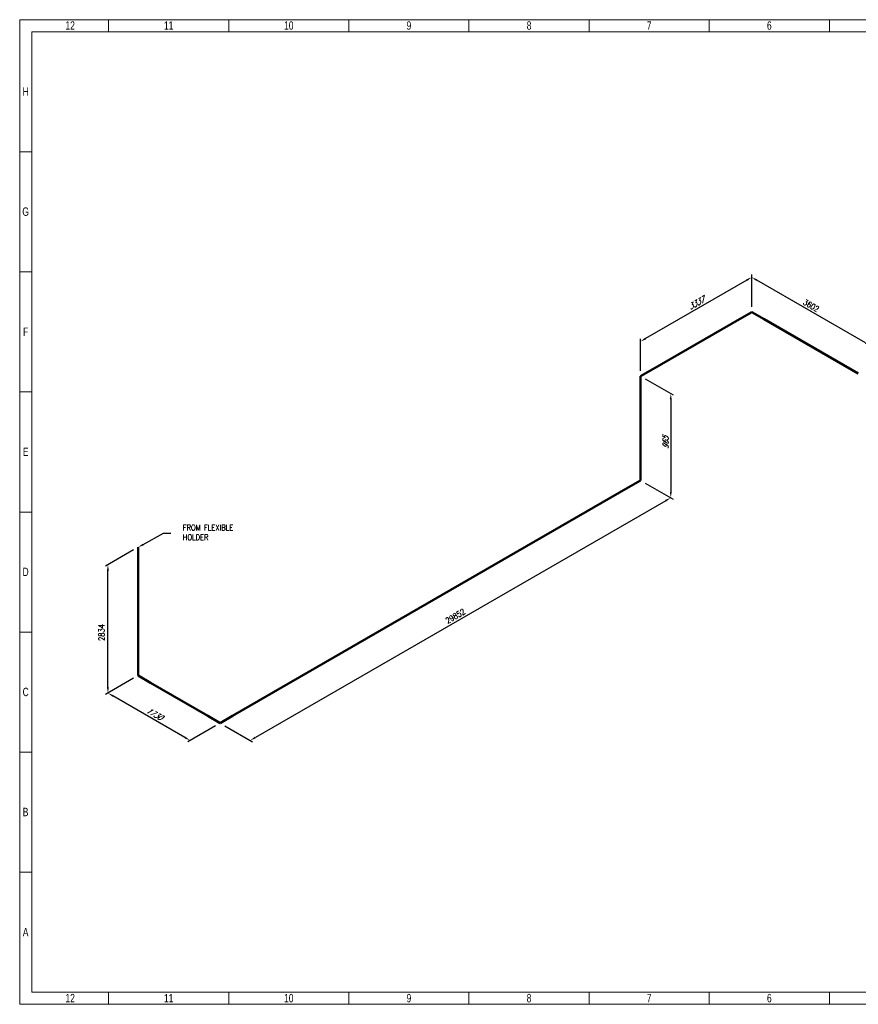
# Model space of a CAD drawing. Header units: millimetres. Extents: x 0 to 594, y 0 to 424.
# Tile 1 of 13: x 0 to 361, y 0 to 424. Entities that reach past the tile are written whole.
import ezdxf
from ezdxf import colors
from ezdxf.entities.mleader import LeaderData, LeaderLine
from ezdxf.math import Vec2, Vec3

# ---------------------------------------------------------------- set-up
doc = ezdxf.new("R2010")
doc.units = ezdxf.units.MM
doc.header["$LTSCALE"] = 0.25
doc.layers.add('Annotation', color=7, linetype='Continuous')
doc.layers.add('Dimension', color=1, linetype='Continuous')
doc.layers.add('Pipe Small Bore', color=30, linetype='Continuous', lineweight=50)
doc.styles.add('AdskIsoAnnotation', font='romans.shx', dxfattribs={"width": 0.8, "height": 1})
doc.styles.add('AdskIsoMetric', font='romans.shx', dxfattribs={"width": 0.8, "height": 2.5})
doc.styles.add('AdskIsoMetric-30', font='romans.shx', dxfattribs={"width": 0.8, "height": 2.5})
doc.styles.add('AdskIsoMetric30', font='romans.shx', dxfattribs={"width": 0.8, "oblique": 30, "height": 2.5})
doc.styles.add('SLDTEXTSTYLE3', font='TXT', dxfattribs={"width": 0.75})
doc.styles.get("Standard").update_dxf_attribs({"font": 'arial.ttf'})
doc.dimstyles.new('AdskIsoMetric', dxfattribs={"dimtxt": 2.5, "dimasz": 2.5, "dimexe": 1, "dimexo": 2, "dimgap": 0.8, "dimtad": 1, "dimdec": 0, "dimrnd": 1, "dimzin": 0, "dimdsep": 46, "dimtxsty": 'AdskIsoMetric', "dimcen": 0, "dimclrt": 7, "dimadec": 0, "dimazin": 0, "dimtfac": 1, "dimtdec": 0, "dimtmove": 1, "dimatfit": 3, "dimfxl": 1, "dimtfill": 1, "dimfrac": 2, "dimtolj": 1, "dimtzin": 0, "dimarcsym": 0})

# ---------------------------------------------------------------- blocks, each defined once
blk = doc.blocks.new('*D18')
at = {"layer": 'Defpoints', "color": 0, "transparency": 16777216}
for p in [(315.31, 313.29), (315.31, 298.29), (366.51, 268.72)]:
    blk.add_point(p, dxfattribs=at)
at = {"layer": 'Dimension', "color": 0, "lineweight": -2, "transparency": 16777216}
for p, q in [((315.31, 300.6), (315.31, 314.44)), ((364.35, 284.97), (317.47, 312.04)), ((366.51, 271.03), (366.51, 284.88))]:
    blk.add_line(p, q, dxfattribs=at)
at = {"layer": 'Dimension', "color": 0, "transparency": 16777216}
for points in [[(317.68, 312.4), (317.26, 311.67), (315.31, 313.29)], [(364.56, 285.33), (364.14, 284.61), (366.51, 283.72)]]:
    blk.add_solid(points, dxfattribs=at)
at = {"layer": 'Dimension', "color": 7, "transparency": 16777216, "insert": (340.91, 301.09), "char_height": 2.5, "attachment_point": 5, "rotation": 330, "style": 'AdskIsoMetric-30', "bg_fill": 3, "box_fill_scale": 1.1, "bg_fill_color": 256, "bg_fill_true_color": 13158600, "bg_fill_transparency": 0}
blk.add_mtext('\\A1;3602', dxfattribs=at)
blk = doc.blocks.new('*D19')
at = {"layer": 'Defpoints', "color": 0, "transparency": 16777216}
for p in [(315.31, 298.29), (267.45, 285.65), (267.45, 270.65)]:
    blk.add_point(p, dxfattribs=at)
at = {"layer": 'Dimension', "color": 0, "lineweight": -2, "transparency": 16777216}
for p, q in [((315.31, 300.6), (315.31, 314.44)), ((313.14, 312.04), (269.61, 286.9)), ((267.45, 272.96), (267.45, 286.81))]:
    blk.add_line(p, q, dxfattribs=at)
at = {"layer": 'Dimension', "color": 0, "transparency": 16777216}
for points in [[(312.93, 312.4), (313.35, 311.67), (315.31, 313.29)], [(269.4, 287.27), (269.82, 286.54), (267.45, 285.65)]]:
    blk.add_solid(points, dxfattribs=at)
at = {"layer": 'Dimension', "color": 7, "transparency": 16777216, "insert": (291.38, 302.06), "char_height": 2.5, "attachment_point": 5, "rotation": 30, "style": 'AdskIsoMetric30', "bg_fill": 3, "box_fill_scale": 1.1, "bg_fill_color": 256, "bg_fill_true_color": 13158600, "bg_fill_transparency": 0}
blk.add_mtext('\\A1;3337', dxfattribs=at)
blk = doc.blocks.new('*D20')
at = {"layer": 'Defpoints', "color": 0, "transparency": 16777216}
for p in [(267.45, 270.65), (267.45, 225.77), (280.44, 218.27)]:
    blk.add_point(p, dxfattribs=at)
at = {"layer": 'Dimension', "color": 0, "lineweight": -2, "transparency": 16777216}
for p, q in [((269.45, 269.5), (281.44, 262.58)), ((280.44, 260.65), (280.44, 220.77)), ((269.45, 224.62), (281.44, 217.7))]:
    blk.add_line(p, q, dxfattribs=at)
at = {"layer": 'Dimension', "color": 0, "transparency": 16777216}
for points in [[(280.02, 260.65), (280.86, 260.65), (280.44, 263.15)], [(280.02, 220.77), (280.86, 220.77), (280.44, 218.27)]]:
    blk.add_solid(points, dxfattribs=at)
at = {"layer": 'Dimension', "color": 7, "transparency": 16777216, "insert": (278.2, 242.01), "char_height": 2.5, "attachment_point": 5, "rotation": 90, "style": 'AdskIsoMetric30', "bg_fill": 3, "box_fill_scale": 1.1, "bg_fill_color": 256, "bg_fill_true_color": 13158600, "bg_fill_transparency": 0}
blk.add_mtext('\\A1;965', dxfattribs=at)
blk = doc.blocks.new('*D21')
at = {"layer": 'Defpoints', "color": 0, "transparency": 16777216}
for p in [(267.45, 225.77), (86.35, 121.21), (99.34, 113.71)]:
    blk.add_point(p, dxfattribs=at)
at = {"layer": 'Dimension', "color": 0, "lineweight": -2, "transparency": 16777216}
for p, q in [((269.45, 224.62), (281.44, 217.7)), ((278.27, 217.02), (101.5, 114.96)), ((88.35, 120.06), (100.34, 113.14))]:
    blk.add_line(p, q, dxfattribs=at)
at = {"layer": 'Dimension', "color": 0, "transparency": 16777216}
for points in [[(278.06, 217.38), (278.48, 216.66), (280.44, 218.27)], [(101.29, 115.33), (101.71, 114.6), (99.34, 113.71)]]:
    blk.add_solid(points, dxfattribs=at)
at = {"layer": 'Dimension', "color": 7, "transparency": 16777216, "insert": (187.65, 167.29), "char_height": 2.5, "attachment_point": 5, "rotation": 30, "style": 'AdskIsoMetric-30', "bg_fill": 3, "box_fill_scale": 1.1, "bg_fill_color": 256, "bg_fill_true_color": 13158600, "bg_fill_transparency": 0}
blk.add_mtext('\\A1;29852', dxfattribs=at)
blk = doc.blocks.new('*D22')
at = {"layer": 'Defpoints', "color": 0, "transparency": 16777216}
for p in [(50.99, 141.63), (38, 134.13), (86.35, 121.21)]:
    blk.add_point(p, dxfattribs=at)
at = {"layer": 'Dimension', "color": 0, "lineweight": -2, "transparency": 16777216}
for p, q in [((48.99, 140.47), (37, 133.55)), ((71.19, 114.96), (40.16, 132.88)), ((84.35, 120.06), (72.36, 113.14))]:
    blk.add_line(p, q, dxfattribs=at)
at = {"layer": 'Dimension', "color": 0, "transparency": 16777216}
for points in [[(40.37, 133.24), (39.96, 132.52), (38, 134.13)], [(71.4, 115.33), (70.98, 114.6), (73.36, 113.71)]]:
    blk.add_solid(points, dxfattribs=at)
at = {"layer": 'Dimension', "color": 7, "transparency": 16777216, "insert": (57.92, 125.21), "char_height": 2.5, "attachment_point": 5, "rotation": 330, "style": 'AdskIsoMetric30', "bg_fill": 3, "box_fill_scale": 1.1, "bg_fill_color": 256, "bg_fill_true_color": 13158600, "bg_fill_transparency": 0}
blk.add_mtext('\\A1;1730', dxfattribs=at)
blk = doc.blocks.new('*D23')
at = {"layer": 'Defpoints', "color": 0, "transparency": 16777216}
for p in [(50.99, 196.92), (38, 189.42), (50.99, 141.63)]:
    blk.add_point(p, dxfattribs=at)
at = {"layer": 'Dimension', "color": 0, "lineweight": -2, "transparency": 16777216}
for p, q in [((48.99, 195.77), (37, 188.85)), ((38, 136.63), (38, 186.92)), ((48.99, 140.47), (37, 133.55))]:
    blk.add_line(p, q, dxfattribs=at)
at = {"layer": 'Dimension', "color": 0, "transparency": 16777216}
for points in [[(37.58, 186.92), (38.42, 186.92), (38, 189.42)], [(37.58, 136.63), (38.42, 136.63), (38, 134.13)]]:
    blk.add_solid(points, dxfattribs=at)
at = {"layer": 'Dimension', "color": 7, "transparency": 16777216, "insert": (35.25, 160.19), "char_height": 2.5, "attachment_point": 5, "rotation": 90, "style": 'AdskIsoMetric-30', "bg_fill": 3, "box_fill_scale": 1.1, "bg_fill_color": 256, "bg_fill_true_color": 13158600, "bg_fill_transparency": 0}
blk.add_mtext('\\A1;2834', dxfattribs=at)
blk = doc.blocks.new('Elbow-1-Iso2DSkew90')
at = {"color": 0, "linetype": 'ByBlock', "lineweight": -2, "extrusion": (1.08032e-10, -0.816497, -0.57735)}
for p, q in [((0, 0), (-5.3, 3.06)), ((5.3, 3.06), (0, 0)), ((0, 0), (0, 0))]:
    blk.add_line(p, q, dxfattribs=at)
blk = doc.blocks.new('Elbow-2-Iso2DSkew90')
at = {"color": 0, "linetype": 'ByBlock', "lineweight": -2, "extrusion": (0.707107, 0.408248, -0.57735)}
for p, q in [((0, 0), (0, 6.12)), ((0, 0), (0, 0)), ((5.3, -3.06), (0, 0))]:
    blk.add_line(p, q, dxfattribs=at)
blk = doc.blocks.new('Elbow-1-Iso2DSkew180')
at = {"color": 0, "linetype": 'ByBlock', "lineweight": -2, "extrusion": (-0.707107, 0.408248, -0.57735)}
for p, q in [((0, 6.12), (0, 0)), ((0, 0), (-5.3, -3.06)), ((0, 0), (0, 0))]:
    blk.add_line(p, q, dxfattribs=at)
blk = doc.blocks.new('Elbow-3-Iso2DSkew90')
at = {"color": 0, "linetype": 'ByBlock', "lineweight": -2, "extrusion": (0.707107, -0.408248, 0.57735)}
for p, q in [((5.3, 3.06), (0, 0)), ((0, 0), (0, -6.12)), ((0, 0), (0, 0))]:
    blk.add_line(p, q, dxfattribs=at)
blk = doc.blocks.new('Elbow-4-Iso2DSkew90')
at = {"color": 0, "linetype": 'ByBlock', "lineweight": -2, "extrusion": (0, 0.816497, 0.57735)}
for p, q in [((0, 0), (-5.3, -3.06)), ((0, 0), (0, 0)), ((5.3, -3.06), (0, 0))]:
    blk.add_line(p, q, dxfattribs=at)
blk = doc.blocks.new('cajetin')
at = {"color": 7, "linetype": 'Continuous', "lineweight": 18}
for p, q in [((0, 0), (0, 615)), ((0, 615), (861, 615)), ((55.5, 607.5), (55.5, 615)), ((130.5, 607.5), (130.5, 615)), ((205.5, 607.5), (205.5, 615)), ((280.5, 607.5), (280.5, 615)), ((355.5, 607.5), (355.5, 615)), ((430.5, 607.5), (430.5, 615)), ((505.5, 607.5), (505.5, 615)), ((7.5, 7.5), (7.5, 607.5)), ((7.5, 607.5), (853.5, 607.5)), ((430.5, 607.5), (430.5, 607.5)), ((7.5, 532.5), (0, 532.5)), ((7.5, 457.5), (0, 457.5)), ((7.5, 382.5), (0, 382.5)), ((7.5, 307.5), (0, 307.5)), ((7.5, 307.5), (7.5, 307.5)), ((7.5, 232.5), (0, 232.5)), ((7.5, 157.5), (0, 157.5)), ((7.5, 82.5), (0, 82.5)), ((853.5, 7.5), (7.5, 7.5)), ((55.5, 7.5), (55.5, 0)), ((130.5, 7.5), (130.5, 0)), ((205.5, 7.5), (205.5, 0)), ((280.5, 7.5), (280.5, 0)), ((355.5, 7.5), (355.5, 0)), ((430.5, 7.5), (430.5, 7.5)), ((430.5, 7.5), (430.5, 0)), ((505.5, 7.5), (505.5, 0)), ((861, 0), (0, 0))]:
    blk.add_line(p, q, dxfattribs=at)
at = {"color": 7, "linetype": 'Continuous', "lineweight": 0, "char_height": 5.25, "attachment_point": 2, "style": 'SLDTEXTSTYLE3'}
for s, insert in [('12', (31.51, 613.99)), ('11', (93.01, 613.99)), ('10', (168.01, 613.99)), ('9', (243.01, 613.99)), ('8', (318.01, 613.99)), ('7', (393.01, 613.99)), ('6', (468.01, 613.99)), ('H', (3.75, 572.74)), ('G', (3.68, 497.74)), ('F', (3.71, 422.74)), ('E', (3.74, 347.74)), ('D', (3.68, 272.74)), ('C', (3.73, 197.74)), ('B', (3.69, 122.74)), ('A', (3.7, 47.74)), ('12', (31.51, 6.49)), ('11', (93.01, 6.49)), ('10', (168.01, 6.49)), ('9', (243.01, 6.49)), ('8', (318.01, 6.49)), ('7', (393.01, 6.49)), ('6', (468.01, 6.49))]:
    blk.add_mtext(s, dxfattribs=dict(at, insert=insert))
blk = doc.blocks.new('A$C05b564d1')
at = {"xscale": 0.689895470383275, "yscale": 0.689895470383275, "zscale": 0.689895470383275}
blk.add_blockref('cajetin', (0, 0), dxfattribs=at)

msp = doc.modelspace()

# ---------------------------------------------------------------- dimensions: what is measured, and where the dimension line sits
at = {"layer": 'Dimension'}
dim = msp.add_linear_dim(base=(315.306, 313.2856), p1=(366.5145, 268.7203), p2=(315.306, 298.2856), angle=150, text='3602', dimstyle='AdskIsoMetric', override={"dimtad": 0, "dimlfac": 60.911169, "dimtxsty": 'AdskIsoMetric-30', "dimse1": 0, "dimse2": 0, "dimsd1": 0, "dimsd2": 0, "dimtmove": 1}, dxfattribs=at)
dim.commit()
dim.dimension.update_dxf_attribs({"geometry": '*D18', "text_midpoint": (340.9103, 301.0893), "dimtype": 160})

# ---------------------------------------------------------------- leaders
at = {"layer": 'Annotation'}
ml = msp.add_multileader_mtext('Standard', dxfattribs=at)
ml.set_content('')
ml.set_leader_properties()
ml.build(insert=Vec2(0, 0))
ml.multileader.update_dxf_attribs({"dogleg_length": 3.0619, "arrow_head_size": 2.5})
ctx = ml.context
ctx.base_point, ctx.arrow_head_size = Vec3(58.9381, 203), 2.5
notes = []
notes.append((ctx, [(0, (1, 1, 0), (62, 203), (1, 0), 3.0619, [(0, [(50.9903, 196.9239)], 0, [])])]))
ctx.mtext, ml.multileader.dxf.content_type = None, 0
for ctx, leaders in notes:
    for number, flags, end, landing, length, lines in leaders:
        leader = LeaderData()
        leader.index, (leader.has_last_leader_line, leader.has_dogleg_vector, leader.attachment_direction) = number, flags
        leader.last_leader_point, leader.dogleg_vector, leader.dogleg_length = Vec3(end), Vec3(landing), length
        for number, points, colour, breaks in lines:
            line = LeaderLine()
            line.index, line.vertices, line.color, line.breaks = number, Vec3.list(points), colors.encode_raw_color(colour), breaks
            leader.lines.append(line)
        ctx.leaders.append(leader)

# ---------------------------------------------------------------- next in the draw order: linework, layer by layer
at = {"layer": 'Pipe Small Bore'}
msp.add_lwpolyline([(361.2112, 271.7822), (320.6093, 295.2237)], dxfattribs=at)

# ---------------------------------------------------------------- next in the draw order: dimensions: what is measured, and where the dimension line sits
at = {"layer": 'Dimension'}
dim = msp.add_linear_dim(base=(267.448, 285.6548), p1=(315.306, 298.2856), p2=(267.448, 270.6548), angle=210, text='3337', dimstyle='AdskIsoMetric', override={"dimtad": 0, "dimlfac": 60.390843, "dimtxsty": 'AdskIsoMetric30', "dimse1": 0, "dimse2": 0, "dimsd1": 0, "dimsd2": 0, "dimtmove": 1}, dxfattribs=at)
dim.commit()
dim.dimension.update_dxf_attribs({"geometry": '*D19', "text_midpoint": (291.377, 302.0566), "dimtype": 160})

# ---------------------------------------------------------------- next in the draw order: linework, layer by layer
at = {"layer": 'Pipe Small Bore'}
msp.add_lwpolyline([(310.0027, 295.2237), (272.7513, 273.7166)], dxfattribs=at)

# ---------------------------------------------------------------- next in the draw order: block references
msp.add_blockref('Elbow-4-Iso2DSkew90', (315.306, 298.2856), dxfattribs=at)

# ---------------------------------------------------------------- next in the draw order: dimensions: what is measured, and where the dimension line sits
at = {"layer": 'Dimension'}
dim = msp.add_linear_dim(base=(280.4384, 218.2732), p1=(267.448, 270.6548), p2=(267.448, 225.7732), angle=270, text='965', dimstyle='AdskIsoMetric', override={"dimtad": 0, "dimlfac": 21.501032, "dimtxsty": 'AdskIsoMetric30', "dimse1": 0, "dimse2": 0, "dimsd1": 0, "dimsd2": 0, "dimtmove": 1}, dxfattribs=at)
dim.commit()
dim.dimension.update_dxf_attribs({"geometry": '*D20', "text_midpoint": (278.1985, 242.0072), "dimtype": 160})

# ---------------------------------------------------------------- next in the draw order: linework, layer by layer
at = {"layer": 'Pipe Small Bore'}
msp.add_lwpolyline([(267.448, 264.531), (267.448, 231.8969)], dxfattribs=at)

# ---------------------------------------------------------------- next in the draw order: block references
msp.add_blockref('Elbow-3-Iso2DSkew90', (267.448, 270.6548), dxfattribs=at)

# ---------------------------------------------------------------- next in the draw order: dimensions: what is measured, and where the dimension line sits
at = {"layer": 'Dimension'}
dim = msp.add_linear_dim(base=(99.3372, 113.7144), p1=(267.448, 225.7732), p2=(86.3468, 121.2144), angle=210, text='29852', dimstyle='AdskIsoMetric', override={"dimtad": 0, "dimlfac": 142.75021, "dimtxsty": 'AdskIsoMetric-30', "dimse1": 0, "dimse2": 0, "dimsd1": 0, "dimsd2": 0, "dimtmove": 1}, dxfattribs=at)
dim.commit()
dim.dimension.update_dxf_attribs({"geometry": '*D21', "text_midpoint": (187.6479, 167.287), "dimtype": 160})

# ---------------------------------------------------------------- next in the draw order: linework, layer by layer
at = {"layer": 'Pipe Small Bore'}
msp.add_lwpolyline([(262.1447, 222.7113), (91.6501, 124.2763)], dxfattribs=at)

# ---------------------------------------------------------------- next in the draw order: block references
msp.add_blockref('Elbow-1-Iso2DSkew180', (267.448, 225.7732), dxfattribs=at)

# ---------------------------------------------------------------- next in the draw order: dimensions: what is measured, and where the dimension line sits
at = {"layer": 'Dimension'}
dim = msp.add_linear_dim(base=(37.9999, 134.1275), p1=(86.3468, 121.2144), p2=(50.9903, 141.6275), angle=150, text='1730', dimstyle='AdskIsoMetric', override={"dimtad": 0, "dimlfac": 42.373066, "dimtxsty": 'AdskIsoMetric30', "dimse1": 0, "dimse2": 0, "dimsd1": 0, "dimsd2": 0, "dimtmove": 1}, dxfattribs=at)
dim.commit()
dim.dimension.update_dxf_attribs({"geometry": '*D22', "text_midpoint": (57.918, 125.2141), "dimtype": 160})

# ---------------------------------------------------------------- next in the draw order: linework, layer by layer
at = {"layer": 'Pipe Small Bore'}
msp.add_lwpolyline([(81.0435, 124.2763), (56.2936, 138.5656)], dxfattribs=at)

# ---------------------------------------------------------------- next in the draw order: block references
msp.add_blockref('Elbow-1-Iso2DSkew90', (86.3468, 121.2144), dxfattribs=at)

# ---------------------------------------------------------------- next in the draw order: dimensions: what is measured, and where the dimension line sits
at = {"layer": 'Dimension'}
dim = msp.add_linear_dim(base=(37.9999, 189.4239), p1=(50.9903, 141.6275), p2=(50.9903, 196.9239), angle=90, text='2834', dimstyle='AdskIsoMetric', override={"dimtad": 0, "dimlfac": 51.253458, "dimtxsty": 'AdskIsoMetric-30', "dimse1": 0, "dimse2": 0, "dimsd1": 0, "dimsd2": 0, "dimtmove": 1}, dxfattribs=at)
dim.commit()
dim.dimension.update_dxf_attribs({"geometry": '*D23', "text_midpoint": (35.2503, 160.1882), "dimtype": 160})

# ---------------------------------------------------------------- next in the draw order: linework, layer by layer
at = {"layer": 'Pipe Small Bore'}
msp.add_lwpolyline([(50.9903, 147.7512), (50.9903, 196.9239)], dxfattribs=at)

# ---------------------------------------------------------------- next in the draw order: block references
msp.add_blockref('A$C05b564d1', (0, 0))
msp.add_blockref('Elbow-2-Iso2DSkew90', (50.9903, 141.6275), dxfattribs=at)

# ---------------------------------------------------------------- next in the draw order: texts
at = {"layer": 'Annotation', "insert": (70.2611, 200.0055), "char_height": 2.5, "attachment_point": 7, "style": 'AdskIsoAnnotation', "bg_fill": 3, "box_fill_scale": 1, "bg_fill_color": 256, "bg_fill_true_color": 13158600, "bg_fill_transparency": 0}
msp.add_mtext('FROM FLEXIBLE\\PHOLDER ', dxfattribs=at)

doc.saveas('drawing.dxf')
